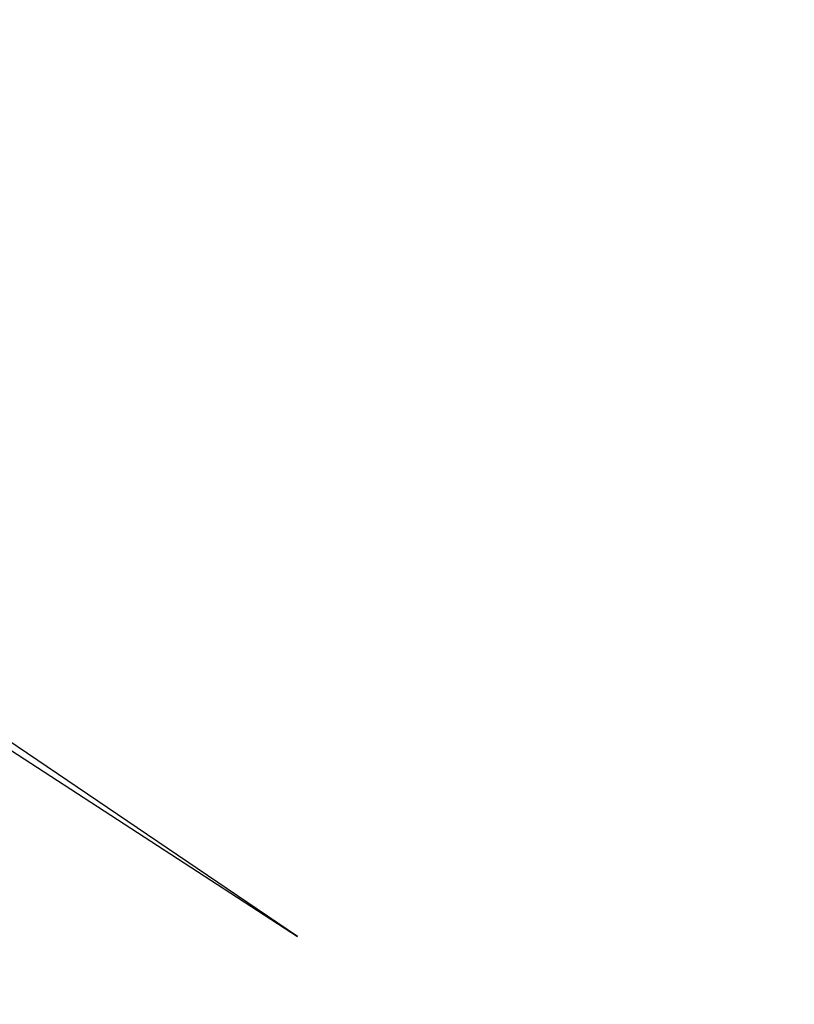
# Model space of a CAD drawing. Extents: x -0.027 to 0.077, y -0.227 to 0.036.
# Tile 154 of 256: x -0.012478 to -0.012295, y -0.026031 to -0.025799. Entities that reach past the tile are written whole.
import ezdxf

# ---------------------------------------------------------------- set-up
doc = ezdxf.new("R2010")
doc.units = 0
doc.layers.add('mesh', color=7, linetype='CONTINUOUS')

msp = doc.modelspace()

# ---------------------------------------------------------------- meshes
at = {"layer": 'mesh'}
mesh = msp.add_polyface(dxfattribs=at)
corners = [(-0.01859436, -0.02111975, 0.08769711), (-0.01517706, -0.0240864, 0.08517441), (-0.01552493, -0.02383673, 0.07342533), (-0.01515711, -0.02410046, 0.08556632), (-0.01473419, -0.02431198, 0.09000097), (-0.01477146, -0.02436694, 0.08769711), (-0.01860227, -0.02112377, 0.04170349), (-0.01485836, -0.02442842, 0.02897504), (-0.01508, -0.02430653, 0.02611701), (-0.01415175, -0.02486402, 0.03171581), (-0.01375632, -0.02500804, 0.04170349), (-0.01827565, -0.02151414, 0.04170349), (-0.01670117, -0.02960485, 0.15816228), (-0.01720741, -0.022152, 0.15694382), (-0.01710545, -0.02211795, 0.15707337), (-0.0167769, -0.02963691, 0.15800064), (-0.01729492, -0.02218646, 0.15680569), (-0.01709447, -0.02594776, 0.15725618), (-0.01713715, -0.02597973, 0.15709762), (-0.01742074, -0.02225305, 0.15651917), (-0.0171593, -0.02600933, 0.15694269), (-0.01745619, -0.0222833, 0.15637929), (-0.01747318, -0.02231073, 0.15624558), (-0.01716145, -0.02603616, 0.15679401), (-0.01747425, -0.02233559, 0.15611796), (-0.01714629, -0.02606047, 0.15665136), (-0.01583531, -0.02284333, 0.15062908), (-0.01477586, -0.02492988, 0.15090008), (-0.01511577, -0.02334143, 0.14980661), (-0.0155134, -0.02450709, 0.15162816), (-0.01641672, -0.02243848, 0.15159088), (-0.01611892, -0.02417086, 0.15247526), (-0.01688067, -0.02214098, 0.1527128), (-0.01637995, -0.02582683, 0.15408605), (-0.01724909, -0.02196498, 0.15401256), (-0.01683068, -0.02571855, 0.15517209), (-0.01584285, -0.02602759, 0.15317578), (-0.015206, -0.02631642, 0.15240798), (-0.01853818, -0.02106579, 0.04305), (-0.01363175, -0.02509504, 0.06611642), (-0.01593712, -0.02352965, 0.04305), (-0.01534725, -0.02396531, 0.07081557), (-0.0147589, -0.02437545, 0.06842006), (-0.01492089, -0.02426424, 0.0866914), (-0.01505459, -0.02417229, 0.08629917), (-0.01477888, -0.02436191, 0.08710799), (-0.01579079, -0.02312449, 0.04265), (-0.01574175, -0.02327267, 0.04266973), (-0.01510469, -0.02363334, 0.04265), (-0.01535463, -0.02399499, 0.07342272), (-0.01518733, -0.02411023, 0.07086341), (-0.01518079, -0.02430654, 0.07341905), (-0.01506184, -0.02428709, 0.07090304), (-0.01522186, -0.02419377, 0.07342018), (-0.01497494, -0.02426592, 0.08555033), (-0.01878661, -0.02130748, 0.00070349), (-0.01464127, -0.02463495, 0.02280402), (-0.01411695, -0.02499894, 0.02077808), (-0.01487471, -0.0244729, 0.02370602), (-0.0150631, -0.02432022, 0.02591857), (-0.012464, -0.02611343, 0.0005287), (-0.01726467, -0.02285849, 0.0005287), (-0.01728961, -0.02288785, 0.00070349), (-0.01241205, -0.02601545, 0.0003882), (-0.01719288, -0.02277397, 0.0003882), (-0.01229469, -0.02579407, 0.0003), (-0.01703067, -0.02258299, 0.0003), (-0.01746624, -0.02235604, 0.15600441), (-0.01719758, -0.02574262, 0.15647789), (-0.01746975, -0.02192593, 0.15546272)]
mesh.append_faces([[corners[k] for k in face] for face in [(0, 1, 2, 2), (0, 3, 1, 1), (0, 4, 5, 5), (6, 7, 8, 8), (6, 9, 7, 7), (10, 9, 11, 11), (12, 13, 14, 14), (15, 16, 13, 13), (15, 17, 16, 16), (18, 19, 17, 17), (20, 21, 18, 18), (20, 22, 21, 21), (23, 22, 20, 20), (23, 24, 22, 22), (25, 24, 23, 23), (26, 27, 28, 28), (26, 29, 27, 27), (30, 31, 29, 29), (32, 33, 31, 31), (34, 35, 33, 33), (36, 31, 33, 33), (37, 29, 31, 31), (38, 39, 40, 40), (38, 41, 42, 42), (0, 43, 44, 44), (0, 45, 43, 43), (46, 47, 48, 48), (2, 49, 50, 50), (51, 52, 53, 53), (41, 2, 50, 50), (50, 49, 53, 53), (52, 50, 53, 53), (1, 49, 2, 2), (1, 54, 49, 49), (55, 56, 57, 57), (55, 58, 56, 56), (55, 8, 59, 59), (60, 61, 62, 62), (63, 64, 61, 61), (65, 66, 64, 64), (25, 67, 24, 24), (68, 67, 25, 25), (69, 67, 68, 68), (68, 35, 34, 34)]])

doc.saveas('drawing.dxf')
